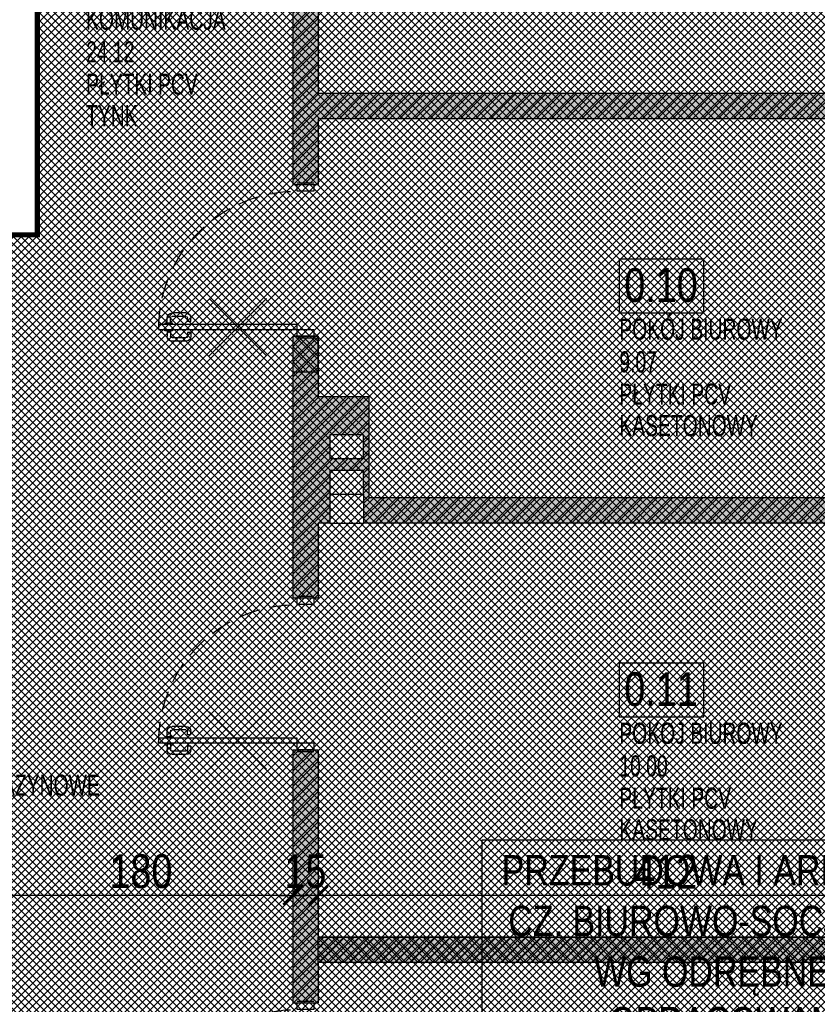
# Model space of a CAD drawing. Header units: millimetres. Extents: x 59331 to 112314, y -16110 to 34390.
# Tile 168 of 198: x 71725 to 72198, y 20588 to 21172. Entities that reach past the tile are written whole.
import ezdxf

# ---------------------------------------------------------------- set-up
doc = ezdxf.new("R2010")
doc.units = ezdxf.units.MM
doc.linetypes.add('( Dashed )', pattern=[0.75, 0.5, -0.25])
doc.linetypes.add('DASHED', pattern=[0.75, 0.5, -0.25])
doc.layers.get('DEFPOINTS').update_dxf_attribs({"lineweight": 9})
for name, color, linetype in [('_HSA_HATCH_WYPEŁNIENIA_PRZEGRÓD', 205, 'Continuous'), ('_HSA_NUMERACJA POMIESZCZEN', 43, 'Continuous'), ('_HSA_STOLARKA_WEWNĘTRZNA', 132, 'Continuous'), ('_HSA_WIDOKOWE_CIENKIE', 8, 'Continuous'), ('_HSA_WYM_100', 141, 'Continuous'), ('_HSA_ZAKRES_OPRACOWANIA', 213, 'Continuous'), ('_HSA_ŚCIANY_DZIAŁOWE', 6, 'Continuous')]:
    doc.layers.add(name, color=color, linetype=linetype)
doc.layers.add('_HSA_NUMERACJA POMIESZCZEN POMOC', color=7, linetype='Continuous', true_color=0x38940a, plot=False)
doc.layers.add('_HSA_WYBURZENIA', color=7, linetype='Continuous', true_color=0xdd0303)
doc.layers.add('_HSA_ZAKRES_OPRACOWANIA_HATCH', color=31, linetype='Continuous', transparency=0.5)
doc.styles.add('ARIAL_100', font='Arial.ttf', dxfattribs={"width": 0.8, "height": 20})
doc.styles.add('ARIAL_50', font='Arial Narrow.ttf', dxfattribs={"width": 0.8, "height": 10})
doc.dimstyles.new('WYM_WEWN_100', dxfattribs={"dimtxt": 20, "dimasz": 2, "dimexe": 10, "dimexo": 0, "dimgap": 4, "dimtad": 1, "dimdec": 1, "dimrnd": 0.1, "dimtxsty": 'ARIAL_100', "dimblk": 'Wym-03', "dimcen": 0, "dimdle": 10, "dimse1": 1, "dimse2": 1, "dimclrt": 256, "dimazin": 2, "dimtfac": 1, "dimtdec": 1, "dimtix": 1, "dimtmove": 2, "dimatfit": 0, "dimfxl": 1, "dimtolj": 1, "dimtzin": 0, "dimarcsym": 0})

# ---------------------------------------------------------------- blocks, each defined once
blk = doc.blocks.new('*U31')
for p, q in [((83.275, 77), (80.175, 77)), ((83.275, 78.25), (84.075, 78.25)), ((83.275, 73.75), (83.275, 78.25)), ((87.8, 78.25), (87, 78.25)), ((87.8, 73.75), (87.8, 78.25)), ((87.8, 77), (90.9, 77)), ((77.175, 65.86), (77.175, 74)), ((79.175, 65.86), (79.175, 74)), ((83.275, 75), (80.175, 75)), ((84.075, 73.75), (83.275, 73.75)), ((87, 73.75), (87.8, 73.75)), ((87.8, 75), (90.9, 75)), ((91.9, 65.86), (91.9, 74)), ((93.9, 65.86), (93.9, 74)), ((82.275, 64.86), (80.175, 64.86)), ((82.275, 62.86), (82.275, 64.86)), ((88.8, 62.86), (88.8, 64.86)), ((88.8, 64.86), (90.9, 64.86)), ((82.275, 62.86), (80.175, 62.86)), ((88.8, 62.86), (90.9, 62.86))]:
    blk.add_line(p, q)
for points in [[(87, 0), (84.075, 0), (84.075, 82), (87, 82)], [(1, 0), (1, -10), (5, -10), (5, 0)], [(87, 0), (87, -10), (91, -10), (91, 0)]]:
    blk.add_lwpolyline(points, close=True)
for points in [[(0, 0), (0, -10)], [(92, 0), (92, -10)]]:
    blk.add_lwpolyline(points)
at = {"linetype": 'DASHED', "ltscale": 25}
blk.add_arc((87, 0), 82, 90, 180, dxfattribs=at)
for centre, radius, start, end in [((80.175, 74), 3, 90, 180), ((90.9, 74), 3, 0, 90), ((80.175, 74), 1, 90, 180), ((90.9, 74), 1, 0, 90), ((80.175, 65.86), 3, 180, 270), ((80.175, 65.86), 1, 180, 270), ((90.9, 65.86), 3, 270, 0), ((90.9, 65.86), 1, 270, 0)]:
    blk.add_arc(centre, radius, start, end)
blk = doc.blocks.new('NUMERACJA_POMIESZCZEŃ_200')
blk.add_lwpolyline([(50, 31.85), (0, 31.85), (0, 0), (50, 0)], close=True)
at = {"style": 'ARIAL_100', "width": 0.8}
blk.add_attdef('OPIS_TABELKA', (2.96, 6.47), '', height=20, dxfattribs=at)
at = {"layer": '_HSA_NUMERACJA POMIESZCZEN POMOC', "style": 'ARIAL_50', "width": 0.8}
for tag, p in [('NAZWA', (0, -15.93)), ('POWIERZCHNIA', (0, -35.3)), ('POSADZKA', (0, -54.39)), ('SUFIT', (0, -73.08))]:
    blk.add_attdef(tag, p, '', height=12.5, dxfattribs=at)
blk = doc.blocks.new('A$C6782ac1e')
at = {"linetype": 'Continuous', "ltscale": 400}
for p, q in [((-12.24, 20.65), (12.24, -20.65)), ((20.65, 12.24), (-20.65, -12.24))]:
    blk.add_line(p, q, dxfattribs=at)
blk = doc.blocks.new('Wym-03')
for p, q in [((0, 4), (0, -4)), ((-4, 0), (4, 0))]:
    blk.add_line(p, q)
blk.add_lwpolyline([(-2.83, -2.83, 0.8, 0.8, 0), (2.83, 2.83, 0.05, 0.05, 0)], format="xyseb")
blk = doc.blocks.new('*D795')
at = {"layer": '_HSA_WYM_100', "color": 0, "lineweight": -2, "transparency": 16777216}
blk.add_line((72311.81, 20652.74), (71903.81, 20652.74), dxfattribs=at)
at = {"layer": 'DEFPOINTS', "color": 0, "transparency": 16777216}
for p in [(71901.81, 20652.74), (71901.81, 20627.88), (72313.81, 20627.88)]:
    blk.add_point(p, dxfattribs=at)
at = {"layer": '_HSA_WYM_100', "color": 0, "lineweight": -2, "transparency": 16777216, "xscale": 2, "yscale": 2, "zscale": 2}
for p, rotation in [((71901.81, 20652.74), 179.9999999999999), ((72313.81, 20652.74), 359.9999999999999)]:
    blk.add_blockref('Wym-03', p, dxfattribs=dict(at, rotation=rotation))
at = {"layer": '_HSA_WYM_100', "transparency": 16777216, "insert": (72107.81, 20666.78), "char_height": 20, "attachment_point": 5, "style": 'ARIAL_100'}
blk.add_mtext('\\A1;412', dxfattribs=at)
blk = doc.blocks.new('*D796')
at = {"layer": '_HSA_WYM_100', "color": 0, "lineweight": -2, "transparency": 16777216}
for p, q in [((71884.81, 20652.74), (71882.81, 20652.74)), ((71901.81, 20652.74), (71886.81, 20652.74)), ((71903.81, 20652.74), (71905.81, 20652.74))]:
    blk.add_line(p, q, dxfattribs=at)
at = {"layer": 'DEFPOINTS', "color": 0, "transparency": 16777216}
for p in [(71886.81, 20652.74), (71886.81, 20627.51), (71901.81, 20627.88)]:
    blk.add_point(p, dxfattribs=at)
at = {"layer": '_HSA_WYM_100', "color": 0, "lineweight": -2, "transparency": 16777216, "xscale": 2, "yscale": 2, "zscale": 2}
for p, rotation in [((71886.81, 20652.74), 359.9999999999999), ((71901.81, 20652.74), 179.9999999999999)]:
    blk.add_blockref('Wym-03', p, dxfattribs=dict(at, rotation=rotation))
at = {"layer": '_HSA_WYM_100', "transparency": 16777216, "insert": (71894.31, 20666.95), "char_height": 20, "attachment_point": 5, "style": 'ARIAL_100'}
blk.add_mtext('\\A1;15', dxfattribs=at)
blk = doc.blocks.new('*D797')
at = {"layer": '_HSA_WYM_100', "color": 0, "lineweight": -2, "transparency": 16777216}
blk.add_line((71884.81, 20652.74), (71708.81, 20652.74), dxfattribs=at)
at = {"layer": 'DEFPOINTS', "color": 0, "transparency": 16777216}
for p in [(71706.81, 20652.74), (71886.81, 20627.51), (71706.81, 20627.11)]:
    blk.add_point(p, dxfattribs=at)
at = {"layer": '_HSA_WYM_100', "color": 0, "lineweight": -2, "transparency": 16777216, "xscale": 2, "yscale": 2, "zscale": 2}
for p, rotation in [((71706.81, 20652.74), 179.9999999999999), ((71886.81, 20652.74), 359.9999999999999)]:
    blk.add_blockref('Wym-03', p, dxfattribs=dict(at, rotation=rotation))
at = {"layer": '_HSA_WYM_100', "transparency": 16777216, "insert": (71796.81, 20666.95), "char_height": 20, "attachment_point": 5, "style": 'ARIAL_100'}
blk.add_mtext('\\A1;180', dxfattribs=at)

msp = doc.modelspace()

# ---------------------------------------------------------------- hatches: boundary and pattern name
at = {"layer": '_HSA_HATCH_WYPEŁNIENIA_PRZEGRÓD'}
h = msp.add_hatch(dxfattribs=at)
h.set_pattern_fill('ANSI31', color=256, scale=2, angle=-1e-13, style=0)
h.paths.add_polyline_path([(71908.74, 21379.88), (71908.74, 21394.88), (71706.81, 21394.88), (71706.81, 21468.86), (71691.81, 21468.86), (71691.81, 21249.88), (71706.81, 21249.88), (71706.81, 21379.88), (71886.81, 21379.88), (71886.81, 21337.42), (71908.74, 21337.42), (71928.74, 21337.42), (71928.74, 21323.42), (71908.74, 21323.42), (71886.81, 21323.42), (71886.81, 21297.11), (71934.49, 21297.11), (71934.49, 21379.88), (72263.81, 21379.88), (72263.81, 21394.88), (71928.74, 21394.88), (71928.74, 21379.88), (71928.74, 21365.88), (71908.74, 21365.88)])
h.paths.add_polyline_path([(71908.74, 21358.65), (71928.74, 21358.65), (71928.74, 21344.65), (71908.74, 21344.65)], flags=16)
h.paths.add_polyline_path([(71908.74, 21316.2), (71928.74, 21316.2), (71928.74, 21302.2), (71908.74, 21302.2)], flags=16)
h.paths.add_polyline_path([(72313.81, 21127.88), (71901.81, 21127.88), (71901.81, 21207.11), (71886.81, 21207.11), (71886.81, 21074.05), (71901.81, 21074.05), (71901.81, 21112.88), (72313.81, 21112.88)])
h.paths.add_polyline_path([(71908.74, 20904.5), (71928.74, 20904.5), (71928.74, 20890.5), (71928.74, 20873.38), (72313.81, 20873.38), (72313.81, 20888.38), (71931.84, 20888.38), (71931.84, 20948.43), (71901.81, 20948.43), (71901.81, 20984.05), (71886.81, 20984.05), (71886.81, 20829.05), (71901.81, 20829.05), (71901.81, 20873.38), (71908.74, 20873.38), (71908.74, 20890.5)])
h.paths.add_polyline_path([(71908.74, 20911.72), (71908.74, 20925.72), (71928.74, 20925.72), (71928.74, 20911.72)], flags=16)
h.paths.add_polyline_path([(71901.81, 20657.53), (71901.81, 20739.05), (71886.81, 20739.05), (71886.81, 20589.05), (71901.81, 20589.05), (71901.81, 20612.88), (72313.81, 20612.88), (72313.81, 20627.88), (71901.81, 20627.88)])
h.paths.add_polyline_path([(71908.74, 20412), (71928.74, 20412), (71928.74, 20398), (71928.74, 20380.88), (72313.81, 20380.88), (72313.81, 20392.88), (71931.84, 20392.88), (71931.84, 20455.93), (71901.81, 20455.93), (71901.81, 20499.05), (71886.81, 20499.05), (71886.81, 20362.05), (71901.81, 20362.05), (71901.81, 20380.88), (71908.74, 20380.88), (71908.74, 20398)])
h.paths.add_polyline_path([(71908.74, 20419.22), (71908.74, 20433.22), (71928.74, 20433.22), (71928.74, 20419.22)], flags=16)
h.paths.add_polyline_path([(72313.81, 20143.42), (71901.81, 20143.42), (71901.81, 20193.53), (71901.81, 20272.05), (71886.81, 20272.05), (71886.81, 20131.42), (72313.81, 20131.42)])
h.paths.add_polyline_path([(71901.81, 20041.42), (71886.81, 20041.42), (71886.81, 20039.88), (71833.78, 20039.88), (71833.78, 20024.88), (71886.81, 20024.88), (71886.81, 19969.6), (71896.48, 19969.6), (71916.48, 19969.6), (71916.48, 19955.6), (71896.48, 19955.6), (71886.81, 19955.6), (71886.81, 19928.37), (71896.48, 19928.37), (71916.48, 19928.37), (71916.48, 19914.37), (71896.48, 19914.37), (71886.81, 19914.37), (71886.81, 19911.42), (71713.81, 19911.42), (71713.81, 19896.42), (71789.81, 19896.42), (71789.81, 19851.42), (71801.81, 19851.42), (71801.81, 19896.42), (71907.81, 19896.42), (71907.81, 19851.42), (71919.81, 19851.42), (71919.81, 19896.42), (72008.81, 19896.42), (72008.81, 19781.42), (71894.66, 19781.42), (71894.66, 19766.42), (72008.81, 19766.42), (72008.81, 19759.24), (72023.81, 19759.24), (72023.81, 19829.83), (72059.54, 19829.83), (72059.54, 19896.42), (72313.81, 19896.42), (72313.81, 19911.42), (71926.81, 19911.42), (71926.81, 19935.95), (71916.48, 19935.95), (71896.48, 19935.95), (71896.48, 19949.95), (71916.48, 19949.95), (71926.81, 19949.95), (71926.81, 19975.26), (71901.81, 19975.26)])
h.paths.add_polyline_path([(72030.4, 19892.85), (72050.4, 19892.85), (72050.4, 19878.85), (72030.4, 19878.85)], flags=16)
h.paths.add_polyline_path([(72030.4, 19873.19), (72050.4, 19873.19), (72050.4, 19859.19), (72030.4, 19859.19)], flags=16)
h.paths.add_polyline_path([(72030.4, 19851.62), (72050.4, 19851.62), (72050.4, 19837.62), (72030.4, 19837.62)], flags=16)
h.paths.add_polyline_path([(71763.78, 20039.88), (71706.81, 20039.88), (71706.81, 20024.88), (71763.78, 20024.88)])
h.paths.add_polyline_path([(71804.66, 19781.42), (71713.81, 19781.42), (71713.81, 19766.42), (71804.66, 19766.42)], flags=17)
h.paths.add_polyline_path([(72023.81, 19658.24), (72008.81, 19658.24), (72008.81, 19580.42), (72023.81, 19580.42)])
at = {"layer": '_HSA_HATCH_WYPEŁNIENIA_PRZEGRÓD', "true_color": 0x969696}
h = msp.add_hatch(color=252, dxfattribs=at)
h.paths.add_polyline_path([(71908.74, 21379.88), (71908.74, 21394.88), (71706.81, 21394.88), (71706.81, 21468.86), (71691.81, 21468.86), (71691.81, 21249.88), (71706.81, 21249.88), (71706.81, 21379.88), (71886.81, 21379.88), (71886.81, 21337.42), (71908.74, 21337.42), (71928.74, 21337.42), (71928.74, 21323.42), (71908.74, 21323.42), (71886.81, 21323.42), (71886.81, 21297.11), (71934.49, 21297.11), (71934.49, 21379.88), (72263.81, 21379.88), (72263.81, 21394.88), (71928.74, 21394.88), (71928.74, 21379.88), (71928.74, 21365.88), (71908.74, 21365.88)])
h.paths.add_polyline_path([(71908.74, 21358.65), (71928.74, 21358.65), (71928.74, 21344.65), (71908.74, 21344.65)], flags=16)
h.paths.add_polyline_path([(71908.74, 21316.2), (71928.74, 21316.2), (71928.74, 21302.2), (71908.74, 21302.2)], flags=16)
h.paths.add_polyline_path([(72313.81, 21127.88), (71901.81, 21127.88), (71901.81, 21207.11), (71886.81, 21207.11), (71886.81, 21074.05), (71901.81, 21074.05), (71901.81, 21112.88), (72313.81, 21112.88)])
h.paths.add_polyline_path([(71908.74, 20904.5), (71928.74, 20904.5), (71928.74, 20890.5), (71928.74, 20873.38), (72313.81, 20873.38), (72313.81, 20888.38), (71931.84, 20888.38), (71931.84, 20948.43), (71901.81, 20948.43), (71901.81, 20984.05), (71886.81, 20984.05), (71886.81, 20829.05), (71901.81, 20829.05), (71901.81, 20873.38), (71908.74, 20873.38), (71908.74, 20890.5)])
h.paths.add_polyline_path([(71908.74, 20911.72), (71908.74, 20925.72), (71928.74, 20925.72), (71928.74, 20911.72)], flags=16)
h.paths.add_polyline_path([(71901.81, 20657.53), (71901.81, 20739.05), (71886.81, 20739.05), (71886.81, 20589.05), (71901.81, 20589.05), (71901.81, 20612.88), (72313.81, 20612.88), (72313.81, 20627.88), (71901.81, 20627.88)])
h.paths.add_polyline_path([(71908.74, 20412), (71928.74, 20412), (71928.74, 20398), (71928.74, 20380.88), (72313.81, 20380.88), (72313.81, 20392.88), (71931.84, 20392.88), (71931.84, 20455.93), (71901.81, 20455.93), (71901.81, 20499.05), (71886.81, 20499.05), (71886.81, 20362.05), (71901.81, 20362.05), (71901.81, 20380.88), (71908.74, 20380.88), (71908.74, 20398)])
h.paths.add_polyline_path([(71908.74, 20419.22), (71908.74, 20433.22), (71928.74, 20433.22), (71928.74, 20419.22)], flags=16)
h.paths.add_polyline_path([(72313.81, 20143.42), (71901.81, 20143.42), (71901.81, 20193.53), (71901.81, 20272.05), (71886.81, 20272.05), (71886.81, 20131.42), (72313.81, 20131.42)])
h.paths.add_polyline_path([(71901.81, 20041.42), (71886.81, 20041.42), (71886.81, 20039.88), (71833.78, 20039.88), (71833.78, 20024.88), (71886.81, 20024.88), (71886.81, 19969.6), (71896.48, 19969.6), (71916.48, 19969.6), (71916.48, 19955.6), (71896.48, 19955.6), (71886.81, 19955.6), (71886.81, 19928.37), (71896.48, 19928.37), (71916.48, 19928.37), (71916.48, 19914.37), (71896.48, 19914.37), (71886.81, 19914.37), (71886.81, 19911.42), (71713.81, 19911.42), (71713.81, 19896.42), (71789.81, 19896.42), (71789.81, 19851.42), (71801.81, 19851.42), (71801.81, 19896.42), (71907.81, 19896.42), (71907.81, 19851.42), (71919.81, 19851.42), (71919.81, 19896.42), (72008.81, 19896.42), (72008.81, 19781.42), (71894.66, 19781.42), (71894.66, 19766.42), (72008.81, 19766.42), (72008.81, 19759.24), (72023.81, 19759.24), (72023.81, 19829.83), (72059.54, 19829.83), (72059.54, 19896.42), (72313.81, 19896.42), (72313.81, 19911.42), (71926.81, 19911.42), (71926.81, 19935.95), (71916.48, 19935.95), (71896.48, 19935.95), (71896.48, 19949.95), (71916.48, 19949.95), (71926.81, 19949.95), (71926.81, 19975.26), (71901.81, 19975.26)])
h.paths.add_polyline_path([(72030.4, 19892.85), (72050.4, 19892.85), (72050.4, 19878.85), (72030.4, 19878.85)], flags=16)
h.paths.add_polyline_path([(72030.4, 19873.19), (72050.4, 19873.19), (72050.4, 19859.19), (72030.4, 19859.19)], flags=16)
h.paths.add_polyline_path([(72030.4, 19851.62), (72050.4, 19851.62), (72050.4, 19837.62), (72030.4, 19837.62)], flags=16)
h.paths.add_polyline_path([(71763.78, 20039.88), (71706.81, 20039.88), (71706.81, 20024.88), (71763.78, 20024.88)])
h.paths.add_polyline_path([(71804.66, 19781.42), (71713.81, 19781.42), (71713.81, 19766.42), (71804.66, 19766.42)], flags=17)
h.paths.add_polyline_path([(72023.81, 19658.24), (72008.81, 19658.24), (72008.81, 19580.42), (72023.81, 19580.42)])
at = {"layer": '_HSA_WYBURZENIA'}
h = msp.add_hatch(dxfattribs=at)
h.set_pattern_fill('ANSI37', color=256, scale=2, angle=-180)
h.paths.add_polyline_path([(71886.81, 20963.05), (71901.81, 20963.05), (71901.81, 20984.05), (71886.81, 20984.05)])
h = msp.add_hatch(dxfattribs=at)
h.set_pattern_fill('ANSI37', color=256, scale=2, angle=-180)
h.set_pattern_definition([(225, (0, 481.451), (4.49012806, -4.49012806), []), (315, (0, 481.451), (4.49012806, 4.49012806), [])])
h.paths.add_polyline_path([(71901.81, 20627.88), (72313.81, 20627.88), (72313.81, 20612.88), (71901.81, 20612.88)])
at = {"layer": '_HSA_ZAKRES_OPRACOWANIA_HATCH', "linetype": '( Dashed )', "ltscale": 25, "true_color": 0xd4c5c8}
h = msp.add_hatch(dxfattribs=at)
h.set_pattern_fill('ANSI37', color=9)
h.set_pattern_definition([(45, (-16000, 0), (-2.24506403, 2.24506403), []), (135, (-16000, 0), (-2.24506403, -2.24506403), [])])
h.paths.add_polyline_path([(70792.33, 21044.14), (71735.43, 21044.14), (71735.43, 21379.88), (71735.43, 21394.88), (71691.81, 21394.88), (71691.81, 21681.88), (72313.81, 21681.88), (72313.81, 20394.88), (71901.81, 20394.88), (71706.81, 20394.88), (71706.81, 20543.14), (71419.33, 20543.14), (71419.33, 20789.14), (70792.33, 20789.14)])

# ---------------------------------------------------------------- linework, layer by layer
at = {"layer": '_HSA_WIDOKOWE_CIENKIE', "ltscale": 10}
msp.add_line((71908.74, 20873.38), (71928.74, 20873.38), dxfattribs=at)
at = {"layer": '_HSA_WYBURZENIA'}
for points in [[(71886.81, 20963.05), (71901.81, 20963.05), (71901.81, 20984.05), (71886.81, 20984.05)], [(71901.81, 20627.88), (72313.81, 20627.88), (72313.81, 20612.88), (71901.81, 20612.88)]]:
    msp.add_lwpolyline(points, close=True, dxfattribs=at)
at = {"layer": '_HSA_ZAKRES_OPRACOWANIA_HATCH', "color": 9, "linetype": '( Dashed )', "ltscale": 25, "true_color": 0xd4c5c8, "const_width": 3}
msp.add_lwpolyline([(70792.33, 21044.14), (71735.43, 21044.14), (71735.43, 21379.88), (71735.43, 21394.88), (71691.81, 21394.88), (71691.81, 21681.88), (72313.81, 21681.88), (72313.81, 20394.88), (71901.81, 20394.88), (71706.81, 20394.88), (71706.81, 20543.14), (71419.33, 20543.14), (71419.33, 20789.14), (70792.33, 20789.14)], close=True, dxfattribs=at)
at = {"layer": '_HSA_ŚCIANY_DZIAŁOWE'}
for p, q in [((71886.81, 21207.11), (71886.81, 21074.05)), ((71901.81, 21207.11), (71901.81, 21127.88)), ((72313.81, 21127.88), (71901.81, 21127.88)), ((72313.81, 21112.88), (71901.81, 21112.88)), ((71901.81, 21112.88), (71901.81, 21074.05)), ((71886.81, 21074.05), (71901.81, 21074.05)), ((71886.81, 20984.05), (71886.81, 20829.05)), ((71886.81, 20984.05), (71901.81, 20984.05)), ((71886.81, 20984.05), (71901.81, 20984.05)), ((71901.81, 20984.05), (71901.81, 20948.43)), ((71908.74, 20890.5), (71908.74, 20873.38)), ((71928.74, 20890.5), (71928.74, 20873.38)), ((72313.81, 20888.38), (71931.84, 20888.38)), ((71901.81, 20873.38), (71901.81, 20829.05)), ((71908.74, 20873.38), (71901.81, 20873.38)), ((72313.81, 20873.38), (71928.74, 20873.38)), ((71886.81, 20829.05), (71901.81, 20829.05)), ((71886.81, 20829.05), (71901.81, 20829.05)), ((71886.81, 20739.05), (71886.81, 20589.05)), ((71886.81, 20739.05), (71901.81, 20739.05)), ((71886.81, 20739.05), (71901.81, 20739.05)), ((71901.81, 20739.05), (71901.81, 20657.53)), ((71901.81, 20657.53), (71901.81, 20627.88)), ((72313.81, 20627.88), (71901.81, 20627.88)), ((71901.81, 20612.88), (71901.81, 20589.05)), ((72313.81, 20612.88), (71901.81, 20612.88)), ((71886.81, 20589.05), (71901.81, 20589.05))]:
    msp.add_line(p, q, dxfattribs=at)
msp.add_lwpolyline([(71901.81, 20948.43), (71931.84, 20948.43), (71931.84, 20888.38)], dxfattribs=at)
for points in [[(71908.74, 20911.72), (71928.74, 20911.72), (71928.74, 20925.72), (71908.74, 20925.72)], [(71908.74, 20890.5), (71928.74, 20890.5), (71928.74, 20904.5), (71908.74, 20904.5)]]:
    msp.add_lwpolyline(points, close=True, dxfattribs=at)

# ---------------------------------------------------------------- block references
at = {"layer": '_HSA_NUMERACJA POMIESZCZEN', "linetype": 'Continuous'}
for p, values in [((71764.31, 21181.64), {'SUFIT': 'TYNK', 'POSADZKA': 'PŁYTKI PCV', 'POWIERZCHNIA': '24.12', 'NAZWA': 'KOMUNIKACJA', 'OPIS_TABELKA': '0.08'}), ((72080.27, 20997.97), {'SUFIT': 'KASETONOWY', 'POSADZKA': 'PŁYTKI PCV', 'POWIERZCHNIA': '9.07', 'NAZWA': 'POKÓJ BIUROWY', 'OPIS_TABELKA': '0.10'}), ((72080.27, 20758.47), {'SUFIT': 'KASETONOWY', 'POSADZKA': 'PŁYTKI PCV', 'POWIERZCHNIA': '10.00', 'NAZWA': 'POKÓJ BIUROWY', 'OPIS_TABELKA': '0.11'}), ((71591.7, 20727.74), {'SUFIT': 'TYNK', 'POSADZKA': 'GRES', 'POWIERZCHNIA': '7.08', 'NAZWA': 'POMIESZCZENIE MAGAZYNOWE', 'OPIS_TABELKA': '0.07'})]:
    msp.add_blockref('NUMERACJA_POMIESZCZEŃ_200', p, dxfattribs=at).add_auto_attribs(values)
at = {"layer": '_HSA_STOLARKA_WEWNĘTRZNA', "xscale": -1, "rotation": 90}
for p in [(71889.31, 21075.05), (71889.31, 20830.05), (71889.31, 20590.05)]:
    msp.add_blockref('*U31', p, dxfattribs=at)
at = {"layer": '_HSA_WYBURZENIA', "xscale": -1, "rotation": 345.659572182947}
for p in [(71854.31, 20989.51), (71854.31, 20744.51)]:
    msp.add_blockref('A$C6782ac1e', p, dxfattribs=at)

# ---------------------------------------------------------------- texts
at = {"layer": '_HSA_ZAKRES_OPRACOWANIA', "ltscale": 50, "insert": (72008.03, 20676.58), "char_height": 18, "width": 285.6002, "attachment_point": 1, "style": 'ARIAL_100', "bg_fill": 16, "box_fill_scale": 1.5, "bg_fill_color": 256, "bg_fill_transparency": 0}
msp.add_mtext('\\pxqc;PRZEBUDOWA I ARNAŻACJA CZ. BIUROWO-SOCJALNEEJ\\PWG ODRĘBNEGO OPRACOWANIA', dxfattribs=at)

# ---------------------------------------------------------------- dimensions: what is measured, and where the dimension line sits
at = {"layer": '_HSA_WYM_100'}
for base, p1, p2, picture, middle in [((71706.81, 20652.74), (71886.81, 20627.51), (71706.81, 20627.11), '*D797', (71796.81, 20666.95)), ((71886.81, 20652.74), (71901.81, 20627.88), (71886.81, 20627.51), '*D796', (71894.31, 20666.95))]:
    dim = msp.add_linear_dim(base=base, p1=p1, p2=p2, dimstyle='WYM_WEWN_100', override={"dimrnd": 0.5}, dxfattribs=at)
    dim.commit()
    dim.dimension.update_dxf_attribs({"geometry": picture, "text_midpoint": middle})
dim = msp.add_aligned_dim(p1=(72313.81, 20627.88), p2=(71901.81, 20627.88), distance=-24.87, dimstyle='WYM_WEWN_100', override={"dimrnd": 0.5}, dxfattribs=at)
dim.commit()
dim.dimension.update_dxf_attribs({"geometry": '*D795', "text_midpoint": (72107.81, 20666.78)})

doc.saveas('drawing.dxf')
